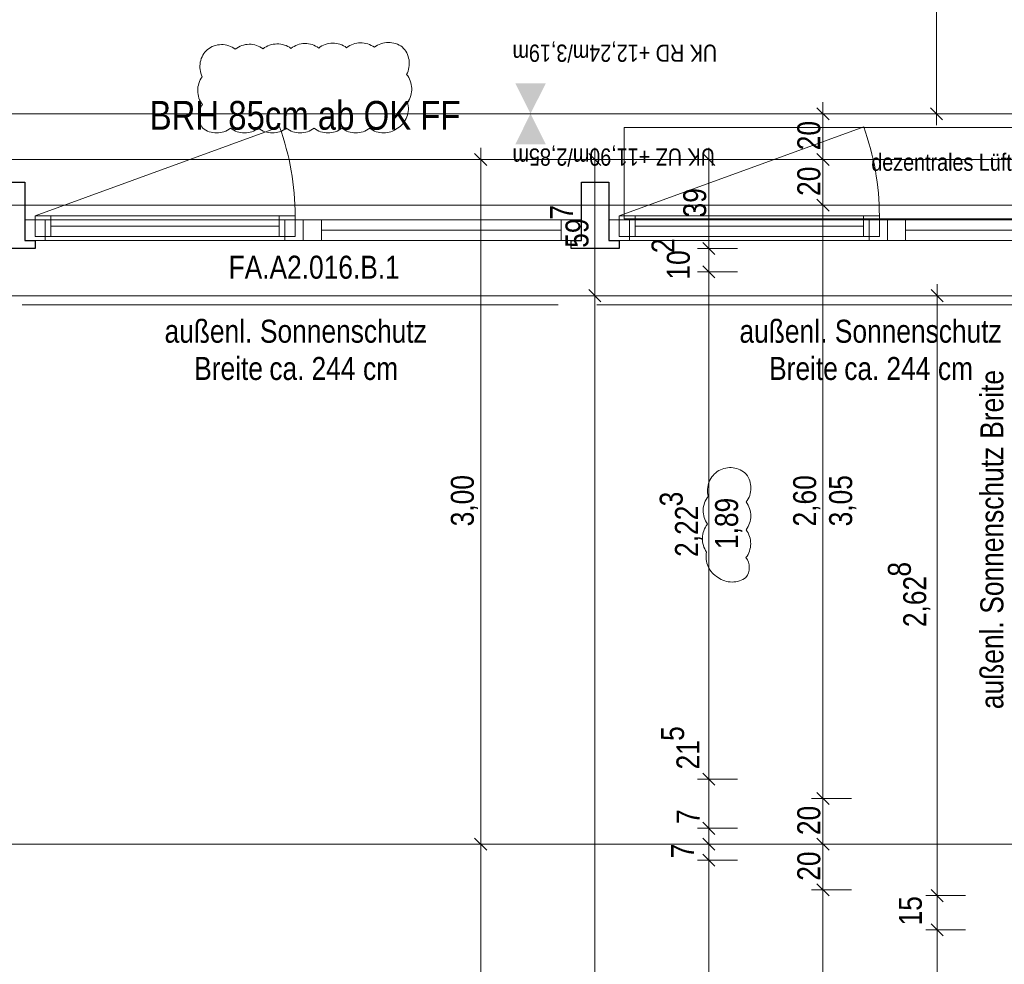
# Model space of a CAD drawing. Extents: x -620 to 300, y 62 to 1112.
# Tile 115 of 200: x -69 to 18, y 539 to 622. Entities that reach past the tile are written whole.
import ezdxf
from ezdxf.lldxf.tags import DXFTag

# ---------------------------------------------------------------- set-up
doc = ezdxf.new("R2010")
doc.units = 0
doc.layers.get('0').update_dxf_attribs({"lineweight": 13})
for name, color, linetype, lineweight, true_color in [('30 -33 Aussenwände- 7 Fassade_ Elemente', 7, 'Continuous', 9, 0x00aacc), ('30 -35 Decken- 1 Konstruktion-Träger- Stahlbeton', 7, 'Continuous', 13, 0x33aa00), ('70 -72 Beschriftung- 1 Beschriftung allgemein', 7, 'Continuous', 9, 0xff6633), ('70 -76 Bemaßung- 2 Allgemein', 9, 'Continuous', 5, 0x808080), ('70 -77 Revision- 2 Wolken', 7, 'Continuous', 18, 0x944cff)]:
    doc.layers.add(name, color=color, linetype=linetype, lineweight=lineweight, true_color=true_color)
doc.layers.add('70 -71 Achsen- 1 Gebäudeachsen', color=7, linetype='STRICHPUNKT2-A06CPVM0L0', lineweight=18)
doc.styles.get("Standard").update_dxf_attribs({"font": 'ARIALN.TTF'})
tags = doc.linetypes.add('grob-A06CPVLVL0', pattern=[14, 3, -8, 3]).pattern_tags.tags
tags[8:9] = [DXFTag(74, 4), DXFTag(75, 0), DXFTag(340, '0'), DXFTag(46, 0.0), DXFTag(50, 0.0), DXFTag(44, 0.0), DXFTag(45, 0.0)]
tags[6:7] = [DXFTag(74, 4), DXFTag(75, 0), DXFTag(340, '0'), DXFTag(46, 0.0), DXFTag(50, 0.0), DXFTag(44, 0.0), DXFTag(45, 0.0)]
tags[4:5] = [DXFTag(74, 4), DXFTag(75, 0), DXFTag(340, '0'), DXFTag(46, 0.0), DXFTag(50, 0.0), DXFTag(44, 0.0), DXFTag(45, 0.0)]
tags = doc.linetypes.add('STRICHPUNKT2-A06CPVM0L0', pattern=[12.7, 6.35, -3.175, 0, -3.175]).pattern_tags.tags
tags[10:11] = [DXFTag(74, 4), DXFTag(75, 0), DXFTag(340, '0'), DXFTag(46, 0.0), DXFTag(50, 0.0), DXFTag(44, 0.0), DXFTag(45, 0.0)]
tags[8:9] = [DXFTag(74, 4), DXFTag(75, 0), DXFTag(340, '0'), DXFTag(46, 0.0), DXFTag(50, 0.0), DXFTag(44, 0.0), DXFTag(45, 0.0)]
tags[6:7] = [DXFTag(74, 4), DXFTag(75, 0), DXFTag(340, '0'), DXFTag(46, 0.0), DXFTag(50, 0.0), DXFTag(44, 0.0), DXFTag(45, 0.0)]
tags[4:5] = [DXFTag(74, 4), DXFTag(75, 0), DXFTag(340, '0'), DXFTag(46, 0.0), DXFTag(50, 0.0), DXFTag(44, 0.0), DXFTag(45, 0.0)]

# ---------------------------------------------------------------- blocks, each defined once
blk = doc.blocks.new('Referenz-A06CPVM1L0')
at = {"layer": '30 -33 Aussenwände- 7 Fassade_ Elemente', "color": 0, "linetype": 'Continuous', "ltscale": 0.13}
for p, q in [((-121.676, 613.614), (34.324, 613.614)), ((-43.676, 604.314), (-68.076, 604.314)), ((-68.076, 604.314), (-68.076, 602.514)), ((-44.376, 604.664), (-67.176, 604.664)), ((-67.176, 604.664), (-67.176, 602.864)), ((-44.376, 602.864), (-44.376, 604.664)), ((-43.676, 602.514), (-43.676, 604.314)), ((-19.276, 604.314), (-43.676, 604.314)), ((-19.276, 602.514), (-19.276, 604.314)), ((7.524, 604.314), (-16.876, 604.314)), ((-16.876, 604.314), (-16.876, 602.514)), ((6.824, 604.664), (-15.976, 604.664)), ((-15.976, 604.664), (-15.976, 602.864)), ((6.824, 602.864), (6.824, 604.664)), ((31.924, 604.314), (7.524, 604.314)), ((7.524, 604.314), (7.524, 602.514)), ((-68.076, 602.514), (-43.676, 602.514)), ((-67.176, 602.864), (-44.376, 602.864)), ((-43.676, 602.514), (-19.276, 602.514)), ((-16.876, 602.514), (7.524, 602.514)), ((-15.976, 602.864), (6.824, 602.864)), ((7.524, 602.514), (31.924, 602.514)), ((37.424, 597.674), (-124.776, 597.674))]:
    blk.add_line(p, q, dxfattribs=at)
at = {"layer": '30 -33 Aussenwände- 7 Fassade_ Elemente', "color": 0, "linetype": 'grob-A06CPVLVL0', "ltscale": 0.13}
for p, q in [((-67.176, 604.664), (-45.751, 612.462)), ((-15.976, 604.664), (5.449, 612.462)), ((26.454, 612.414), (-15.546, 612.414)), ((-15.546, 612.414), (-15.546, 604.414)), ((-15.546, 604.414), (26.454, 604.414))]:
    blk.add_line(p, q, dxfattribs=at)
at = {"layer": '30 -33 Aussenwände- 7 Fassade_ Elemente', "color": 0, "linetype": 'Continuous', "lineweight": 25, "ltscale": 0.25}
for p, q in [((-70.476, 607.614), (-68.076, 607.614)), ((-68.076, 607.614), (-68.076, 602.514)), ((-19.276, 602.514), (-19.276, 607.614)), ((-19.276, 607.614), (-16.876, 607.614)), ((-16.876, 607.614), (-16.876, 602.514)), ((-68.076, 602.514), (-67.176, 602.514)), ((-67.176, 602.514), (-67.176, 601.814)), ((-20.176, 601.814), (-20.176, 602.514)), ((-20.176, 602.514), (-19.276, 602.514)), ((-16.876, 602.514), (-15.976, 602.514)), ((-15.976, 602.514), (-15.976, 601.814)), ((-67.176, 601.814), (-71.376, 601.814)), ((-15.976, 601.814), (-20.176, 601.814))]:
    blk.add_line(p, q, dxfattribs=at)
at = {"layer": '30 -33 Aussenwände- 7 Fassade_ Elemente', "color": 0, "linetype": 'Continuous', "lineweight": 18, "ltscale": 0.18}
for p, q in [((-66.276, 604.314), (-68.076, 604.314)), ((-68.076, 604.314), (-68.076, 602.514)), ((-65.776, 604.664), (-67.176, 604.664)), ((-67.176, 604.664), (-67.176, 602.864)), ((-66.276, 602.514), (-66.276, 604.314)), ((-65.776, 602.864), (-65.776, 604.664)), ((-44.376, 604.664), (-45.776, 604.664)), ((-45.776, 604.664), (-45.776, 602.864)), ((-43.676, 604.314), (-45.276, 604.314)), ((-45.276, 604.314), (-45.276, 602.514)), ((-44.376, 602.864), (-44.376, 604.664)), ((-42.076, 604.314), (-43.676, 604.314)), ((-43.676, 604.314), (-43.676, 602.514)), ((-42.076, 602.514), (-42.076, 604.314)), ((-19.276, 604.314), (-21.076, 604.314)), ((-21.076, 604.314), (-21.076, 602.514)), ((-19.276, 602.514), (-19.276, 604.314)), ((-15.076, 604.314), (-16.876, 604.314)), ((-16.876, 604.314), (-16.876, 602.514)), ((-14.576, 604.664), (-15.976, 604.664)), ((-15.976, 604.664), (-15.976, 602.864)), ((-15.076, 602.514), (-15.076, 604.314)), ((-14.576, 602.864), (-14.576, 604.664)), ((6.824, 604.664), (5.424, 604.664)), ((5.424, 604.664), (5.424, 602.864)), ((7.524, 604.314), (5.924, 604.314)), ((5.924, 604.314), (5.924, 602.514)), ((6.824, 602.864), (6.824, 604.664)), ((7.524, 602.514), (7.524, 604.314)), ((9.124, 604.314), (7.524, 604.314)), ((9.124, 602.514), (9.124, 604.314)), ((-45.776, 603.764), (-65.776, 603.764)), ((-42.076, 603.414), (-21.076, 603.414)), ((5.424, 603.764), (-14.576, 603.764)), ((9.124, 603.414), (30.124, 603.414)), ((-68.076, 602.514), (-66.276, 602.514)), ((-67.176, 602.864), (-65.776, 602.864)), ((-45.776, 602.864), (-44.376, 602.864)), ((-45.276, 602.514), (-43.676, 602.514)), ((-43.676, 602.514), (-42.076, 602.514)), ((-21.076, 602.514), (-19.276, 602.514)), ((-16.876, 602.514), (-15.076, 602.514)), ((-15.976, 602.864), (-14.576, 602.864)), ((5.424, 602.864), (6.824, 602.864)), ((5.924, 602.514), (7.524, 602.514)), ((7.524, 602.514), (9.124, 602.514))]:
    blk.add_line(p, q, dxfattribs=at)
at = {"layer": '30 -33 Aussenwände- 7 Fassade_ Elemente', "color": 0, "linetype": 'grob-A06CPVLVL0', "ltscale": 0.13}
for centre in [(-67.176, 604.664), (-15.976, 604.664)]:
    blk.add_ellipse(centre, major_axis=(22.8, 0), ratio=1, start_param=0, end_param=0.349066, dxfattribs=at)
at = {"layer": '30 -35 Decken- 1 Konstruktion-Träger- Stahlbeton', "color": 0, "linetype": 'grob-A06CPVLVL0', "lineweight": -2, "ltscale": 0.13}
for p, q in [((-452.176, 613.614), (34.824, 613.614)), ((-452.176, 605.614), (34.824, 605.614))]:
    blk.add_line(p, q, dxfattribs=at)
at = {"layer": '70 -71 Achsen- 1 Gebäudeachsen', "color": 0, "linetype": 'STRICHPUNKT2-A06CPVM0L0', "ltscale": 0.18}
for p, q in [((-539.606, 609.614), (75.885, 609.614)), ((-539.606, 549.614), (75.885, 549.614))]:
    blk.add_line(p, q, dxfattribs=at)
at = {"layer": '70 -72 Beschriftung- 1 Beschriftung allgemein', "color": 0, "linetype": 'Continuous', "ltscale": 0.13}
for p, q in [((-68.312, 596.867), (-21.312, 596.867)), ((-17.927, 596.867), (29.073, 596.867))]:
    blk.add_line(p, q, dxfattribs=at)
at = {"layer": '70 -76 Bemaßung- 2 Allgemein', "color": 0, "linetype": 'Continuous', "ltscale": 0.13}
for p, q in [((11.824, 614.674), (11.824, 642.553)), ((1.884, 614.614), (1.884, 612.553)), ((11.824, 612.614), (11.824, 614.674)), ((4.384, 613.614), (0.884, 613.614)), ((14.324, 613.614), (10.824, 613.614)), ((1.884, 610.674), (1.884, 612.553)), ((-28.116, 610.614), (-28.116, 608.553)), ((-18.116, 610.614), (-18.116, 608.553)), ((-8.116, 610.614), (-8.116, 608.553)), ((1.884, 608.614), (1.884, 610.674)), ((1.884, 610.614), (1.884, 608.553)), ((-25.616, 609.614), (-29.116, 609.614)), ((-15.616, 609.614), (-19.116, 609.614)), ((-5.616, 609.614), (-9.116, 609.614)), ((4.384, 609.614), (0.884, 609.614)), ((4.384, 609.614), (0.884, 609.614)), ((-28.116, 550.674), (-28.116, 608.553)), ((-18.116, 598.734), (-18.116, 608.553)), ((-8.116, 602.874), (-8.116, 608.553)), ((1.884, 606.674), (1.884, 608.553)), ((1.884, 604.614), (1.884, 606.674)), ((1.884, 606.614), (1.884, 604.553)), ((4.384, 605.614), (0.884, 605.614)), ((4.384, 605.614), (0.884, 605.614)), ((1.884, 554.674), (1.884, 604.553)), ((-8.116, 602.874), (-8.116, 603.934)), ((-8.116, 600.814), (-8.116, 602.874)), ((-8.116, 600.814), (-8.116, 602.874)), ((-5.616, 601.814), (-9.116, 601.814)), ((-5.616, 601.814), (-9.116, 601.814)), ((-8.116, 599.774), (-8.116, 601.814)), ((-8.116, 600.774), (-8.116, 598.713)), ((-8.116, 600.774), (-8.116, 598.713)), ((-5.616, 599.774), (-9.116, 599.774)), ((-5.616, 599.774), (-9.116, 599.774)), ((-18.116, 596.674), (-18.116, 598.734)), ((-18.116, 598.674), (-18.116, 596.613)), ((-8.116, 598.713), (-8.116, 597.653)), ((-8.116, 556.374), (-8.116, 598.713)), ((11.884, 598.674), (11.884, 596.613)), ((-15.616, 597.674), (-19.116, 597.674)), ((-15.616, 597.674), (-19.116, 597.674)), ((14.384, 597.674), (10.884, 597.674)), ((-18.116, 385.674), (-18.116, 596.613)), ((11.884, 546.174), (11.884, 596.613)), ((-8.116, 556.374), (-8.116, 557.434)), ((-8.116, 554.314), (-8.116, 556.374)), ((-8.116, 554.314), (-8.116, 556.374)), ((-5.616, 555.314), (-9.116, 555.314)), ((-5.616, 555.314), (-9.116, 555.314)), ((-8.116, 551.014), (-8.116, 555.314)), ((1.884, 552.614), (1.884, 554.674)), ((1.884, 554.614), (1.884, 552.553)), ((4.384, 553.614), (0.884, 553.614)), ((4.384, 553.614), (0.884, 553.614)), ((-8.116, 552.074), (-8.116, 553.134)), ((1.884, 550.674), (1.884, 552.553)), ((-8.116, 550.014), (-8.116, 552.074)), ((-8.116, 552.014), (-8.116, 549.953)), ((-8.116, 550.674), (-8.116, 551.734)), ((-28.116, 548.614), (-28.116, 550.674)), ((-28.116, 550.614), (-28.116, 548.553)), ((-5.616, 551.014), (-9.116, 551.014)), ((-5.616, 551.014), (-9.116, 551.014)), ((-8.116, 549.614), (-8.116, 551.014)), ((-8.116, 548.614), (-8.116, 550.674)), ((-8.116, 550.614), (-8.116, 548.553)), ((1.884, 548.614), (1.884, 550.674)), ((1.884, 550.614), (1.884, 548.553)), ((-8.116, 549.953), (-8.116, 548.893)), ((-25.616, 549.614), (-29.116, 549.614)), ((-25.616, 549.614), (-29.116, 549.614)), ((-5.616, 549.614), (-9.116, 549.614)), ((-5.616, 549.614), (-9.116, 549.614)), ((-8.116, 548.214), (-8.116, 549.614)), ((-8.116, 549.214), (-8.116, 547.153)), ((-8.116, 549.214), (-8.116, 547.153)), ((4.384, 549.614), (0.884, 549.614)), ((4.384, 549.614), (0.884, 549.614)), ((-28.116, 385.674), (-28.116, 548.553)), ((-5.616, 548.214), (-9.116, 548.214)), ((-5.616, 548.214), (-9.116, 548.214)), ((-8.116, 548.553), (-8.116, 547.493)), ((1.884, 546.674), (1.884, 548.553)), ((-8.116, 547.153), (-8.116, 546.093)), ((-8.116, 387.074), (-8.116, 547.153)), ((11.884, 546.174), (11.884, 547.234)), ((1.884, 544.614), (1.884, 546.674)), ((1.884, 546.614), (1.884, 544.553)), ((4.384, 545.614), (0.884, 545.614)), ((4.384, 545.614), (0.884, 545.614)), ((11.884, 544.114), (11.884, 546.174)), ((11.884, 544.114), (11.884, 546.174)), ((1.884, 389.674), (1.884, 544.553)), ((14.384, 545.114), (10.884, 545.114)), ((14.384, 545.114), (10.884, 545.114)), ((11.884, 542.114), (11.884, 545.114)), ((11.884, 543.114), (11.884, 541.053)), ((11.884, 543.114), (11.884, 541.053)), ((14.384, 542.114), (10.884, 542.114)), ((14.384, 542.114), (10.884, 542.114)), ((11.884, 541.053), (11.884, 539.993)), ((11.884, 389.674), (11.884, 541.053))]:
    blk.add_line(p, q, dxfattribs=at)
at = {"layer": '70 -76 Bemaßung- 2 Allgemein', "color": 0, "linetype": 'Continuous', "lineweight": 20, "ltscale": 0.2}
for p, q in [((1.353, 614.144), (2.414, 613.083)), ((12.354, 613.083), (11.293, 614.144)), ((-28.647, 610.144), (-27.586, 609.083)), ((-18.647, 610.144), (-17.586, 609.083)), ((-8.647, 610.144), (-7.586, 609.083)), ((2.414, 609.083), (1.353, 610.144)), ((1.353, 610.144), (2.414, 609.083)), ((2.414, 605.083), (1.353, 606.144)), ((1.353, 606.144), (2.414, 605.083)), ((-7.586, 601.283), (-8.647, 602.344)), ((-7.586, 601.283), (-8.647, 602.344)), ((-8.647, 600.304), (-7.586, 599.243)), ((-8.647, 600.304), (-7.586, 599.243)), ((-17.586, 597.143), (-18.647, 598.204)), ((-18.647, 598.204), (-17.586, 597.143)), ((11.353, 598.204), (12.414, 597.143)), ((-7.586, 554.783), (-8.647, 555.844)), ((-7.586, 554.783), (-8.647, 555.844)), ((2.414, 553.083), (1.353, 554.144)), ((1.353, 554.144), (2.414, 553.083)), ((-8.647, 551.544), (-7.586, 550.483)), ((-7.586, 550.483), (-8.647, 551.544)), ((-27.586, 549.083), (-28.647, 550.144)), ((-28.647, 550.144), (-27.586, 549.083)), ((-8.647, 550.144), (-7.586, 549.083)), ((-7.586, 549.083), (-8.647, 550.144)), ((2.414, 549.083), (1.353, 550.144)), ((1.353, 550.144), (2.414, 549.083)), ((-8.647, 548.744), (-7.586, 547.683)), ((-8.647, 548.744), (-7.586, 547.683)), ((2.414, 545.083), (1.353, 546.144)), ((1.353, 546.144), (2.414, 545.083)), ((12.414, 544.583), (11.353, 545.644)), ((12.414, 544.583), (11.353, 545.644)), ((11.353, 542.644), (12.414, 541.583)), ((11.353, 542.644), (12.414, 541.583))]:
    blk.add_line(p, q, dxfattribs=at)
at = {"layer": '70 -76 Bemaßung- 2 Allgemein', "color": 0, "lineweight": 0}
for points in [[(-25.081, 616.284), (-23.749, 613.614), (-22.41, 616.283)], [(-25.081, 610.943), (-23.749, 613.614), (-22.41, 610.945)]]:
    blk.add_solid(points, dxfattribs=at)
at = {"layer": '70 -77 Revision- 2 Wolken', "color": 0, "linetype": 'Continuous', "ltscale": 0.18}
for centre, major_axis in [((-50.821, 617.639), (-0.026, 2.032)), ((-50.821, 617.639), (1.199, 1.641)), ((-48.382, 617.669), (-0.026, 2.032)), ((-48.382, 617.669), (1.199, 1.641)), ((-45.944, 617.7), (-0.026, 2.032)), ((-45.944, 617.7), (1.199, 1.641)), ((-43.506, 617.731), (-0.026, 2.032)), ((-43.506, 617.731), (1.199, 1.641)), ((-41.068, 617.762), (-0.026, 2.032)), ((-41.068, 617.762), (1.199, 1.641)), ((-38.63, 617.792), (-0.026, 2.032)), ((-38.63, 617.792), (1.199, 1.641)), ((-36.191, 617.823), (-0.026, 2.032)), ((-36.191, 617.823), (1.199, 1.641)), ((-50.696, 617.743), (-1.365, 1.506)), ((-36.405, 618.003), (2.006, 0.321)), ((-50.696, 617.743), (-1.995, 0.386)), ((-36.405, 618.003), (1.798, -0.947)), ((-36.194, 615.786), (2.031, 0.064)), ((-50.885, 615.653), (-1.638, 1.202)), ((-50.885, 615.653), (-2.032, -0.021)), ((-36.194, 615.786), (1.663, -1.167)), ((-51.105, 613.394), (-1.393, 1.022)), ((-36.486, 614.066), (1.896, -0.731)), ((-51.105, 613.394), (-1.727, -0.018)), ((-36.486, 614.066), (1.079, -1.722)), ((-51.257, 613.969), (-1.219, -1.626)), ((-51.257, 613.969), (0, -2.032)), ((-48.819, 613.969), (-1.219, -1.626)), ((-48.819, 613.969), (0, -2.032)), ((-46.38, 613.969), (-1.219, -1.626)), ((-46.38, 613.969), (0, -2.032)), ((-43.942, 613.969), (-1.219, -1.626)), ((-43.942, 613.969), (0, -2.032)), ((-41.503, 613.969), (-1.219, -1.626)), ((-41.503, 613.969), (0, -2.032)), ((-39.065, 613.969), (-1.219, -1.626)), ((-39.065, 613.969), (0, -2.032)), ((-36.627, 613.969), (-1.219, -1.626)), ((-36.627, 613.969), (0, -2.032)), ((-6.252, 580.581), (0.258, 2.016)), ((-6.252, 580.581), (1.415, 1.458)), ((-6.209, 580.607), (-1.047, 1.742)), ((-6.467, 580.826), (2.032, -0.008)), ((-6.209, 580.607), (-1.882, 0.765)), ((-6.467, 580.826), (1.621, -1.225)), ((-6.584, 578.824), (-1.59, 1.266)), ((-6.476, 578.388), (2.032, -0.008)), ((-6.584, 578.824), (-2.031, 0.059)), ((-6.476, 578.388), (1.621, -1.225)), ((-6.655, 576.387), (-1.59, 1.266)), ((-6.655, 576.387), (-2.031, 0.059)), ((-6.485, 575.949), (2.032, -0.008)), ((-6.485, 575.949), (1.621, -1.225)), ((-6.331, 574.775), (-1.984, 0.44)), ((-6.021, 573.863), (1.442, -0.005)), ((-6.331, 574.775), (-1.851, -0.838)), ((-6.021, 573.863), (1.15, -0.87)), ((-6.09, 574.619), (-1.219, -1.626)), ((-6.09, 574.619), (0, -2.032))]:
    blk.add_ellipse(centre, major_axis=major_axis, ratio=1, start_param=0, end_param=0.643501, dxfattribs=at)
at = {"layer": '30 -33 Aussenwände- 7 Fassade_ Elemente', "color": 0, "linetype": 'Continuous', "ltscale": 0.13, "attachment_point": 1}
for s, insert, char_height in [('{\\fArial Narrow;BRH 85cm ab OK FF}', (-57.126, 614.733), 2.51722), ('{\\fArial Narrow;dezentrales Lüftungsgerät}', (6.116, 610.127), 1.51033)]:
    blk.add_mtext(s, dxfattribs=dict(at, insert=insert, char_height=char_height))
at = {"layer": '30 -33 Aussenwände- 7 Fassade_ Elemente', "color": 0, "linetype": 'ByBlock', "ltscale": 0.13, "insert": (-31.576, 608.88), "char_height": 0.0036, "attachment_point": 1}
for s in ['{\\fArial Narrow;IFC_UUID}', '{\\fArial Narrow;instanceID}']:
    blk.add_mtext(s, dxfattribs=at)
at = {"layer": '70 -72 Beschriftung- 1 Beschriftung allgemein', "color": 0, "linetype": 'Continuous', "ltscale": 0.13, "char_height": 2.01377, "attachment_point": 1}
for s, insert in [('{\\fArial Narrow;FA.A2.016.B.1}', (-50.212, 601.176)), ('{\\fArial Narrow;außenl.}', (-55.821, 595.567)), ('{\\fArial Narrow;Sonnenschutz}', (-47.461, 595.567)), ('{\\fArial Narrow;außenl.}', (-5.435, 595.567)), ('{\\fArial Narrow;Sonnenschutz}', (2.925, 595.567)), ('{\\fArial Narrow;Breite}', (-53.224, 592.305)), ('{\\fArial Narrow;244}', (-42.943, 592.305)), ('{\\fArial Narrow;Breite}', (-2.838, 592.305)), ('{\\fArial Narrow;244}', (7.443, 592.305)), ('{\\fArial Narrow;ca.}', (-46.638, 592.305)), ('{\\fArial Narrow;cm}', (-38.428, 592.305)), ('{\\fArial Narrow;ca.}', (3.748, 592.305)), ('{\\fArial Narrow;cm}', (11.957, 592.305))]:
    blk.add_mtext(s, dxfattribs=dict(at, insert=insert))
at = {"layer": '70 -72 Beschriftung- 1 Beschriftung allgemein', "color": 0, "linetype": 'Continuous', "ltscale": 0.13, "char_height": 2.01377, "attachment_point": 1, "rotation": 90}
for s, insert in [('{\\fArial Narrow;Breite}', (15.676, 585.14)), ('{\\fArial Narrow;Sonnenschutz}', (15.676, 569.815)), ('{\\fArial Narrow;außenl.}', (15.676, 561.454))]:
    blk.add_mtext(s, dxfattribs=dict(at, insert=insert))
at = {"layer": '70 -76 Bemaßung- 2 Allgemein', "color": 0, "linetype": 'Continuous', "ltscale": 0.13, "attachment_point": 1}
for s, insert, char_height, rotation in [('{\\fArial Narrow;UK RD +12,24m/3,19m}', (-7.396, 618.164), 1.51033, 180), ('{\\fArial Narrow;20}', (-0.367, 610.417), 2.01377, 90), ('{\\fArial Narrow;UK UZ +11,90m/2,85m}', (-7.588, 609.063), 1.51033, 180), ('{\\fArial Narrow;20}', (-0.367, 606.417), 2.01377, 90), ('{\\fArial Narrow;39}', (-10.367, 604.529), 2.01377, 90), ('{\\fArial Narrow;7}', (-22.028, 604.346), 2.01377, 90), ('{\\fArial Narrow;59}', (-20.686, 601.872), 2.01377, 90), ('{\\fArial Narrow;2}', (-13.145, 601.405), 2.01377, 90), ('{\\fArial Narrow;10}', (-11.803, 599.085), 2.01377, 90), ('{\\fArial Narrow;3,00}', (-30.732, 577.469), 2.01377, 90), ('{\\fArial Narrow;2,60}', (-0.732, 577.455), 2.01377, 90), ('{\\fArial Narrow;3,05}', (2.421, 577.463), 2.01377, 90), ('{\\fArial Narrow;3}', (-12.427, 579.216), 2.01377, 90), ('{\\fArial Narrow;2,22}', (-11.085, 574.79), 2.01377, 90), ('{\\fArial Narrow;1,89}', (-7.575, 575.474), 2.01377, 90), ('{\\fArial Narrow;8}', (7.573, 573.064), 2.01377, 90), ('{\\fArial Narrow;2,62}', (8.915, 568.638), 2.01377, 90), ('{\\fArial Narrow;5}', (-12.301, 558.669), 2.01377, 90), ('{\\fArial Narrow;21}', (-10.959, 556.167), 2.01377, 90), ('{\\fArial Narrow;20}', (-0.367, 550.417), 2.01377, 90), ('{\\fArial Narrow;7}', (-10.942, 551.386), 2.01377, 90), ('{\\fArial Narrow;7}', (-11.43, 548.379), 2.01377, 90), ('{\\fArial Narrow;20}', (-0.367, 546.417), 2.01377, 90), ('{\\fArial Narrow;15}', (8.533, 542.502), 2.01377, 90)]:
    blk.add_mtext(s, dxfattribs=dict(at, insert=insert, char_height=char_height, rotation=rotation))

msp = doc.modelspace()

# ---------------------------------------------------------------- block references
at = {"color": 8, "lineweight": 13, "ltscale": 0.13, "true_color": 0x808080}
msp.add_blockref('Referenz-A06CPVM1L0', (0, 0), dxfattribs=at)

doc.saveas('drawing.dxf')
